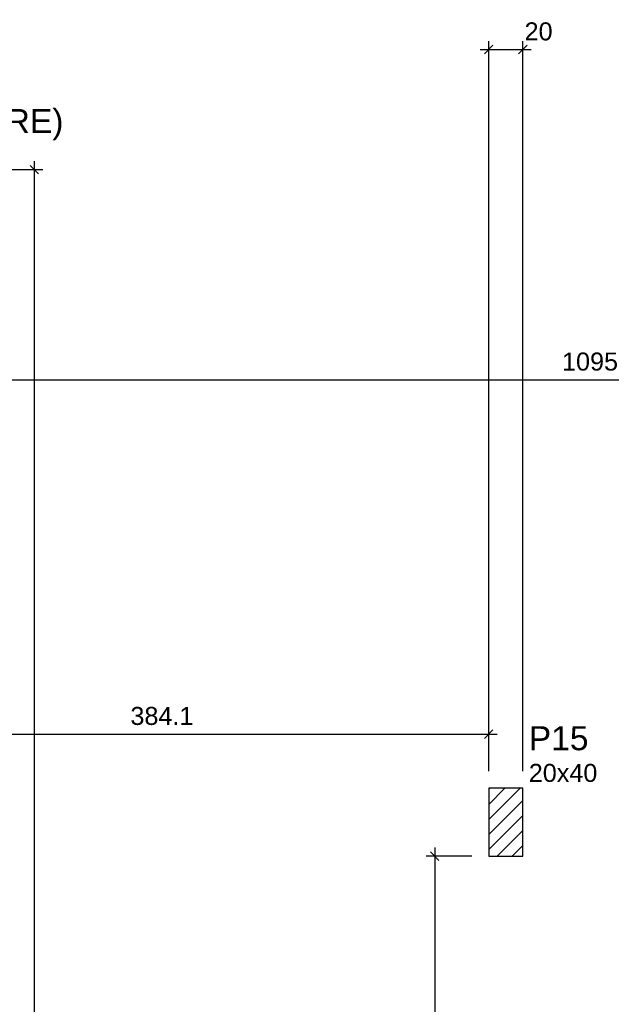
# Model space of a CAD drawing. Header units: millimetres. Extents: x 0 to 119, y 0 to 84.
# Tile 23 of 38: x 51 to 58, y 59 to 70. Entities that reach past the tile are written whole.
import ezdxf

# ---------------------------------------------------------------- set-up
doc = ezdxf.new("R2010")
doc.units = ezdxf.units.MM
doc.header["$MEASUREMENT"] = 0
doc.linetypes.add('NULL', pattern=[0])
doc.layers.get('0').update_dxf_attribs({"lineweight": 18})
for name, color, linetype, lineweight in [('FO-Cotas', 5, 'Continuous', 5), ('FO-Hachura pilar que passa', 19, 'Continuous', 5), ('FO-Pilares', 4, 'Continuous', 30), ('FO-Textos dos pilares', 7, 'Continuous', 5)]:
    doc.layers.add(name, color=color, linetype=linetype, lineweight=lineweight)
doc.styles.add('Arial', font='txt')
doc.dimstyles.new('UM_50.000000', dxfattribs={"dimtxt": 0.18, "dimasz": 0.1, "dimexe": 0.1, "dimexo": 0.2, "dimgap": 0, "dimtad": 1, "dimtih": 1, "dimtoh": 1, "dimdec": 1, "dimlfac": 50, "dimzin": 0, "dimdsep": 46, "dimtxsty": 'Standard', "dimcen": 0.09, "dimdle": 0.1, "dimadec": 1, "dimazin": 2, "dimtfac": 1, "dimtdec": 4, "dimtofl": 0, "dimtmove": 0, "dimatfit": 3, "dimfxl": 1, "dimtolj": 1, "dimarcsym": 0})

# ---------------------------------------------------------------- blocks, each defined once
blk = doc.blocks.new('_Oblique')
at = {"color": 0, "linetype": 'ByBlock', "lineweight": -2}
blk.add_line((-0.5, -0.5), (0.5, 0.5), dxfattribs=at)
blk = doc.blocks.new('*D18')
at = {"layer": 'Defpoints', "color": 0}
for p in [(57.132, 69.848), (56.732, 61.166), (57.132, 61.166)]:
    blk.add_point(p, dxfattribs=at)
at = {"layer": 'FO-Cotas', "color": 0, "lineweight": -2}
for p, q in [((56.732, 61.366), (56.732, 69.948)), ((57.132, 61.366), (57.132, 69.948)), ((56.632, 69.848), (57.232, 69.848))]:
    blk.add_line(p, q, dxfattribs=at)
at = {"layer": 'FO-Cotas', "color": 0, "lineweight": -2, "xscale": 0.1, "yscale": 0.1, "zscale": 0.1, "rotation": 180}
blk.add_blockref('_Oblique', (56.732, 69.848), dxfattribs=at)
at = {"layer": 'FO-Cotas', "color": 0, "lineweight": -2, "xscale": 0.1, "yscale": 0.1, "zscale": 0.1}
blk.add_blockref('_Oblique', (57.132, 69.848), dxfattribs=at)
at = {"layer": 'FO-Cotas', "color": 7, "insert": (57.318, 70.06), "char_height": 0.2118, "attachment_point": 5, "rotation": 0.0057, "style": 'Arial'}
blk.add_mtext('\\A1;20', dxfattribs=at)
blk = doc.blocks.new('*D107')
at = {"layer": 'Defpoints', "color": 0}
for p in [(42.393, 68.436), (51.392, 68.436), (50.862, 33.274)]:
    blk.add_point(p, dxfattribs=at)
at = {"layer": 'FO-Cotas', "color": 0, "lineweight": -2}
for p, q in [((51.392, 33.174), (51.392, 68.536)), ((42.593, 68.436), (51.492, 68.436)), ((51.062, 33.274), (51.492, 33.274))]:
    blk.add_line(p, q, dxfattribs=at)
at = {"layer": 'FO-Cotas', "color": 0, "lineweight": -2, "xscale": 0.1, "yscale": 0.1, "zscale": 0.1}
for p, rotation in [((51.392, 68.436), 90), ((51.392, 33.274), 270)]:
    blk.add_blockref('_Oblique', p, dxfattribs=dict(at, rotation=rotation))
at = {"layer": 'FO-Cotas', "color": 7, "insert": (51.18, 50.855), "char_height": 0.2118, "attachment_point": 5, "rotation": 90, "style": 'Arial'}
blk.add_mtext('\\A1;1758.1', dxfattribs=at)
blk = doc.blocks.new('*D143')
at = {"layer": 'Defpoints', "color": 0}
for p in [(47.093, 65.967), (69, 65.967), (69, 65.967)]:
    blk.add_point(p, dxfattribs=at)
at = {"layer": 'FO-Cotas', "color": 0, "lineweight": -2}
blk.add_line((46.993, 65.967), (69.1, 65.967), dxfattribs=at)
at = {"layer": 'FO-Cotas', "color": 0, "lineweight": -2, "xscale": 0.1, "yscale": 0.1, "zscale": 0.1, "rotation": 180}
blk.add_blockref('_Oblique', (47.093, 65.967), dxfattribs=at)
at = {"layer": 'FO-Cotas', "color": 0, "lineweight": -2, "xscale": 0.1, "yscale": 0.1, "zscale": 0.1}
blk.add_blockref('_Oblique', (69, 65.967), dxfattribs=at)
at = {"layer": 'FO-Cotas', "color": 7, "insert": (58.046, 66.179), "char_height": 0.2118, "attachment_point": 5, "rotation": 0.0057, "style": 'Arial'}
blk.add_mtext('\\A1;1095.4', dxfattribs=at)
blk = doc.blocks.new('*D218')
at = {"layer": 'Defpoints', "color": 0}
for p in [(56.732, 61.801), (49.05, 61.166), (56.732, 61.166)]:
    blk.add_point(p, dxfattribs=at)
at = {"layer": 'FO-Cotas', "color": 0, "lineweight": -2}
for p, q in [((49.05, 61.366), (49.05, 61.901)), ((56.732, 61.366), (56.732, 61.901)), ((48.95, 61.801), (56.832, 61.801))]:
    blk.add_line(p, q, dxfattribs=at)
at = {"layer": 'FO-Cotas', "color": 0, "lineweight": -2, "xscale": 0.1, "yscale": 0.1, "zscale": 0.1, "rotation": 180}
blk.add_blockref('_Oblique', (49.05, 61.801), dxfattribs=at)
at = {"layer": 'FO-Cotas', "color": 0, "lineweight": -2, "xscale": 0.1, "yscale": 0.1, "zscale": 0.1}
blk.add_blockref('_Oblique', (56.732, 61.801), dxfattribs=at)
at = {"layer": 'FO-Cotas', "color": 7, "insert": (52.891, 62.013), "char_height": 0.2118, "attachment_point": 5, "rotation": 0.0057, "style": 'Arial'}
blk.add_mtext('\\A1;384.1', dxfattribs=at)
blk = doc.blocks.new('*D227')
at = {"layer": 'Defpoints', "color": 0}
for p in [(56.732, 60.366), (56.097, 33.274), (56.732, 33.274)]:
    blk.add_point(p, dxfattribs=at)
at = {"layer": 'FO-Cotas', "color": 0, "lineweight": -2}
for p, q in [((56.097, 60.466), (56.097, 33.174)), ((56.532, 60.366), (55.997, 60.366)), ((56.532, 33.274), (55.997, 33.274))]:
    blk.add_line(p, q, dxfattribs=at)
at = {"layer": 'FO-Cotas', "color": 0, "lineweight": -2, "xscale": 0.1, "yscale": 0.1, "zscale": 0.1}
for p, rotation in [((56.097, 60.366), 90), ((56.097, 33.274), 270)]:
    blk.add_blockref('_Oblique', p, dxfattribs=dict(at, rotation=rotation))
at = {"layer": 'FO-Cotas', "color": 7, "insert": (55.885, 46.82), "char_height": 0.2118, "attachment_point": 5, "rotation": 90, "style": 'Arial'}
blk.add_mtext('\\A1;1354.6', dxfattribs=at)

msp = doc.modelspace()

# ---------------------------------------------------------------- hatches: boundary and pattern name
at = {"layer": 'FO-Hachura pilar que passa', "linetype": 'Continuous'}
h = msp.add_hatch(dxfattribs=at)
h.set_pattern_fill('ANSI31', color=19, style=0)
h.paths.add_polyline_path([(56.7324, 60.3658), (56.9324, 60.3658), (57.1324, 60.3658), (57.1324, 60.7658), (57.1324, 61.1658), (56.9324, 61.1658), (56.7324, 61.1658), (56.7324, 60.7658)])

# ---------------------------------------------------------------- linework, layer by layer
at = {"layer": 'FO-Pilares'}
msp.add_lwpolyline([(56.7324, 60.3658), (56.9324, 60.3658), (57.1324, 60.3658), (57.1324, 60.7658), (57.1324, 61.1658), (56.9324, 61.1658), (56.7324, 61.1658), (56.7324, 60.7658), (56.7324, 60.3658)], close=True, dxfattribs=at)

# ---------------------------------------------------------------- texts
at = {"layer": 'FO-Textos dos pilares', "linetype": 'NULL', "attachment_point": 7, "line_spacing_factor": 0.798, "style": 'Arial'}
for s, insert, char_height, width in [('P5(MORRE)', (49.5206, 68.7812), 0.2824, 4.376836), ('P15', (57.2026, 61.6074), 0.2824, 1.387852), ('20x40', (57.2026, 61.2361), 0.2118, 1.580273)]:
    msp.add_mtext(s, dxfattribs=dict(at, insert=insert, char_height=char_height, width=width))

# ---------------------------------------------------------------- dimensions: what is measured, and where the dimension line sits
at = {"layer": 'FO-Cotas'}
for base, p1, p2, override, picture, middle in [((57.1324, 69.848), (56.7324, 61.1658), (57.1324, 61.1658), {"dimtxt": 0.2118, "dimasz": 0.1, "dimexe": 0.1, "dimexo": 0.2, "dimtad": 1, "dimtih": 0, "dimtoh": 0, "dimdec": 1, "dimlfac": 50, "dimzin": 8, "dimtxsty": 'Arial', "dimblk": 'Oblique', "dimblk1": 'Oblique', "dimblk2": 'Oblique', "dimsah": 1, "dimdle": 0.1, "dimse1": 0, "dimse2": 0, "dimclrt": 7, "dimadec": 1, "dimazin": 3, "dimtmove": 2, "dimldrblk": 'Oblique'}, '*D18', (57.3177, 70.0598)), ((69.0002, 65.9672), (47.0926, 65.9672), (69.0002, 65.9672), {"dimtxt": 0.2118, "dimasz": 0.1, "dimexe": 0.1, "dimexo": 0.2, "dimtad": 1, "dimtih": 0, "dimtoh": 0, "dimdec": 1, "dimlfac": 50, "dimzin": 8, "dimtxsty": 'Arial', "dimblk": 'Oblique', "dimblk1": 'Oblique', "dimblk2": 'Oblique', "dimsah": 1, "dimdle": 0.1, "dimse1": 1, "dimse2": 1, "dimclrt": 7, "dimadec": 1, "dimazin": 3, "dimtmove": 2, "dimldrblk": 'Oblique'}, '*D143', (58.0464, 66.179)), ((56.7324, 61.8012), (49.0502, 61.1658), (56.7324, 61.1658), {"dimtxt": 0.2118, "dimasz": 0.1, "dimexe": 0.1, "dimexo": 0.2, "dimtad": 1, "dimtih": 0, "dimtoh": 0, "dimdec": 1, "dimlfac": 50, "dimzin": 8, "dimtxsty": 'Arial', "dimblk": 'Oblique', "dimblk1": 'Oblique', "dimblk2": 'Oblique', "dimsah": 1, "dimdle": 0.1, "dimse1": 0, "dimse2": 0, "dimclrt": 7, "dimadec": 1, "dimazin": 3, "dimtmove": 2, "dimldrblk": 'Oblique'}, '*D218', (52.8913, 62.013))]:
    dim = msp.add_linear_dim(base=base, p1=p1, p2=p2, dimstyle='UM_50.000000', override=override, dxfattribs=at)
    dim.commit()
    dim.dimension.update_dxf_attribs({"geometry": picture, "text_midpoint": middle, "dimtype": 160, "text_rotation": 0.00573})
for base, p1, p2, picture, middle in [((51.3917, 68.436), (50.8622, 33.2742), (42.3926, 68.436), '*D107', (51.1799, 50.8551)), ((56.097, 33.2742), (56.7324, 60.3658), (56.7324, 33.2742), '*D227', (55.8852, 46.82))]:
    dim = msp.add_linear_dim(base=base, p1=p1, p2=p2, angle=90, dimstyle='UM_50.000000', override={"dimtxt": 0.2118, "dimasz": 0.1, "dimexe": 0.1, "dimexo": 0.2, "dimtad": 1, "dimtih": 0, "dimtoh": 0, "dimdec": 1, "dimlfac": 50, "dimzin": 8, "dimtxsty": 'Arial', "dimblk": 'Oblique', "dimblk1": 'Oblique', "dimblk2": 'Oblique', "dimsah": 1, "dimdle": 0.1, "dimse1": 0, "dimse2": 0, "dimclrt": 7, "dimadec": 1, "dimazin": 3, "dimtmove": 2, "dimldrblk": 'Oblique'}, dxfattribs=at)
    dim.commit()
    dim.dimension.update_dxf_attribs({"geometry": picture, "text_midpoint": middle, "dimtype": 160, "text_rotation": 90})

doc.saveas('drawing.dxf')
